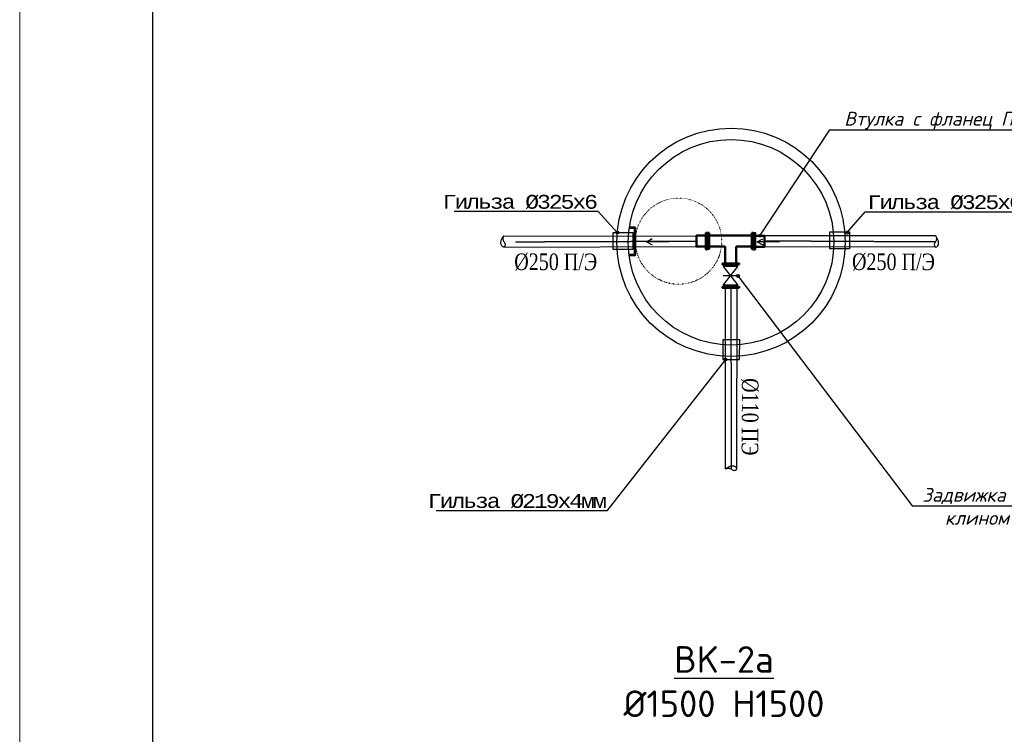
# Model space of a CAD drawing. Header units: millimetres. Extents: x 3960971 to 4113015, y -456608 to 60100.
# Tile 11 of 61: x 4002328 to 4012811, y -323521 to -315914. Entities that reach past the tile are written whole.
import ezdxf
from ezdxf import colors
from ezdxf.entities.mleader import LeaderData, LeaderLine
from ezdxf.math import Vec2, Vec3

# ---------------------------------------------------------------- set-up
doc = ezdxf.new("R2010")
doc.units = ezdxf.units.MM
doc.linetypes.add('CENTER2', pattern=[1.125, 0.75, -0.125, 0.125, -0.125])
doc.linetypes.add('Контура низ откосов  Штриховая 0.1-0.5 - - - - - - -', pattern=[0.6, 0.1, -0.5])
doc.layers.add('В1', color=160, linetype='Continuous', lineweight=25)
doc.layers.add('ЭМ', color=3, linetype='Continuous', lineweight=20)
for name, color, linetype in [('Д-63мм', 7, 'Continuous'), ('Усмон 2024', 7, 'Continuous'), ('Формат', 253, 'Continuous')]:
    doc.layers.add(name, color=color, linetype=linetype)
doc.layers.add('Дарвоза', color=7, linetype='Continuous', true_color=0x0c2de9)
doc.styles.add('RomanS', font='times.ttf')
doc.styles.add('ТАНЯ', font='isocpeui.ttf', dxfattribs={"height": 300})

# ---------------------------------------------------------------- blocks, each defined once
blk = doc.blocks.new('*U161')
at = {"layer": 'ЭМ', "color": 0, "lineweight": 20, "ltscale": 0.5}
blk.add_lwpolyline([(0, 0), (594, 0), (594, 420), (0, 420)], close=True, dxfattribs=at)
at = {"layer": 'ЭМ', "color": 0, "lineweight": -2, "ltscale": 0.5}
blk.add_lwpolyline([(20, 5), (589, 5), (589, 415), (20, 415)], close=True, dxfattribs=at)
blk = doc.blocks.new('DBFXTYNH')
at = {"layer": 'В1', "color": 250, "linetype": 'Continuous', "lineweight": 30, "true_color": 0x183024, "elevation": 20.53, "flags": 128}
for points in [[(211985.17, 4344086.45), (211985.17, 4344083.77)], [(211987.21, 4344086.45), (211987.21, 4344083.77)], [(211989.25, 4344086.45), (211989.25, 4344083.77)]]:
    blk.add_lwpolyline(points, dxfattribs=at)
at = {"layer": 'В1', "color": 250, "linetype": 'Continuous', "lineweight": 30, "true_color": 0x183024, "flags": 128}
blk.add_lwpolyline([(211985.53, 4344086.45), (211985.53, 4344083.77), (211988.9, 4344086.45), (211988.9, 4344083.77)], close=True, dxfattribs=at)
blk = doc.blocks.new('_NONE')
at = {"color": 0, "linetype": 'ByBlock'}
blk.add_circle((0, 0), 0.25, dxfattribs=at)
blk = doc.blocks.new('TBHF')
at = {"layer": 'Дарвоза', "color": 0, "lineweight": 30, "flags": 128}
for points in [[(780996.9, 4296399.63), (780996.9, 4296403.64), (780996.34, 4296402.63)], [(780996.9, 4296399.63), (780996.9, 4296403.64), (780997.46, 4296402.62)]]:
    blk.add_lwpolyline(points, dxfattribs=at)

msp = doc.modelspace()

# ---------------------------------------------------------------- linework, layer by layer
at = {"layer": 'Д-63мм', "color": 5, "lineweight": 30}
for p, q in [((4009842.604, -320696.224, 35.337), (4009844.494, -318761.594, 1244.963)), ((4009962.873, -320696.657, 34.814), (4009968.652, -318761.965, 1244.963))]:
    msp.add_line(p, q, dxfattribs=at)
msp.add_spline([(4009842.604, -320696.224, 35.337), (4009948.737, -320675.424, 35.337), (4009963.1, -320696.417, 34.816), (4009932.888, -320711.19, 35.337), (4009902.191, -320695.851, 35.337), (4009870.981, -320688.657, 35.337), (4009842.604, -320696.224, 35.337)], degree=3, dxfattribs=at)
at = {"layer": 'Усмон 2024', "color": 3, "lineweight": 30}
for p, q in [((4007481.188, -318213.245, 35.337), (4009532.956, -318217.004)), ((4012080.72, -318215.455, 35.337), (4010258.438, -318213.524, 1472.042)), ((4007480.992, -318333.515, 34.814), (4009532.753, -318327.681)), ((4012080.916, -318335.725, 34.814), (4010258.655, -318332.018, 1472.115))]:
    msp.add_line(p, q, dxfattribs=at)
at = {"layer": 'Усмон 2024', "color": 5, "lineweight": 50}
for p, q in [((4009655.297, -318211.486, 1244.963), (4009655.297, -318182.521, 1244.963)), ((4009655.297, -318182.521, 1244.963), (4009668.26, -318182.521, 1244.963)), ((4009668.26, -318182.521, 1244.963), (4009668.26, -318358.296, 1244.963)), ((4009669.324, -318211.691, 1244.963), (4009837.648, -318211.682, 1244.963)), ((4009955.471, -318211.486, 1244.963), (4010123.967, -318211.486, 1244.963)), ((4010123.967, -318211.486, 1244.963), (4010123.967, -318182.521, 1244.963)), ((4010123.967, -318182.521, 1244.963), (4010136.93, -318182.521, 1244.963)), ((4010136.93, -318182.521, 1244.963), (4010136.93, -318358.296, 1244.963)), ((4009655.297, -318358.296, 1244.963), (4009655.238, -318329.331, 1244.963)), ((4009838.526, -318329.45, 1244.963), (4009669.265, -318329.537, 1244.963)), ((4009838.526, -318329.536, 1244.963), (4009837.761, -318329.537, 1244.963)), ((4009839.014, -318329.818, 1244.963), (4009839.672, -318508.413, 1244.963)), ((4010123.907, -318329.331, 1244.963), (4009957.013, -318329.451, 1244.963)), ((4009957.657, -318508.694, 1244.963), (4009957.486, -318329.818, 1244.963)), ((4010123.967, -318358.296, 1244.963), (4010123.907, -318329.331, 1244.963)), ((4010136.93, -318358.296, 1244.963), (4010123.967, -318358.296, 1244.963))]:
    msp.add_line(p, q, dxfattribs=at)
at = {"layer": 'Усмон 2024'}
for p, q in [((4009668.26, -318182.521, 1244.963), (4009668.26, -318358.296, 1244.963)), ((4009955.471, -318211.486, 1244.963), (4010123.967, -318211.486, 1244.963)), ((4010136.93, -318182.521, 1244.963), (4010136.93, -318358.296, 1244.963)), ((4009837.761, -318329.537, 1244.963), (4009669.265, -318329.537, 1244.963))]:
    msp.add_line(p, q, dxfattribs=at)
at = {"layer": 'Усмон 2024', "color": 3, "linetype": 'CENTER2', "lineweight": 30, "ltscale": 5}
for p, q in [((4007607.329, -318277.924, 35.337), (4009532.858, -318270.468)), ((4012075.993, -318280.134, 35.337), (4010258.543, -318270.545, 1472.552))]:
    msp.add_line(p, q, dxfattribs=at)
at = {"layer": 'Усмон 2024', "lineweight": 0}
msp.add_line((4010123.967, -318329.331, 1244.963), (4010123.907, -318329.331, 1244.963), dxfattribs=at)
at = {"layer": 'Усмон 2024', "color": 5, "linetype": 'CENTER2', "lineweight": 30, "ltscale": 5}
msp.add_line((4009907.292, -320691.625, 35.337), (4009903.117, -318761.769, 1244.963), dxfattribs=at)
at = {"layer": 'Усмон 2024', "color": 4, "lineweight": 53, "elevation": 1244.963}
msp.add_lwpolyline([(4008816.2, -318124.973), (4008878.462, -318124.973), (4008878.462, -318419.586), (4008816.2, -318419.586)], dxfattribs=at)
at = {"layer": 'Усмон 2024', "color": 6, "lineweight": 30}
for points, elevation in [([(4008647.732, -318359.547), (4008647.732, -318179.265), (4008857.166, -318179.265), (4008857.166, -318359.547)], 1244.963), ([(4010953.056, -318354.049), (4010953.056, -318173.766), (4011162.49, -318173.766), (4011162.49, -318354.049)], 4616.066), ([(4009813.247, -319531.797), (4009993.529, -319532.153), (4009993.942, -319322.719), (4009813.661, -319322.364)], 1244.963)]:
    msp.add_lwpolyline(points, close=True, dxfattribs=dict(at, elevation=elevation))
at = {"layer": 'Усмон 2024', "color": 0, "lineweight": 50, "flags": 128}
msp.add_lwpolyline([(4009632.353, -318211.729), (4009532.966, -318211.545), (4009532.75, -318329.39), (4009632.418, -318329.565)], dxfattribs=at)
at = {"layer": 'Усмон 2024', "color": 1, "lineweight": 50, "flags": 128}
msp.add_lwpolyline([(4009633.437, -318359.124), (4009646.496, -318359.031), (4009646.343, -318183.255), (4009633.381, -318183.431), (4009633.437, -318359.124)], dxfattribs=at)
at = {"layer": 'Усмон 2024', "color": 5, "lineweight": 50, "elevation": 1244.963, "flags": 128}
for points in [[(4009655.297, -318211.486), (4009655.238, -318329.331)], [(4009838.136, -318212.049), (4009956.121, -318211.767)], [(4010123.967, -318211.486), (4010123.907, -318329.331)], [(4009987.527, -318521.487), (4009987.346, -318508.525), (4009811.555, -318508.584), (4009811.735, -318521.545), (4009987.527, -318521.487)], [(4009957.657, -318508.694), (4009839.672, -318508.413)], [(4009987.527, -318768.845), (4009987.346, -318755.883), (4009811.555, -318755.941), (4009811.735, -318768.903), (4009987.527, -318768.845)]]:
    msp.add_lwpolyline(points, dxfattribs=at)
at = {"layer": 'Усмон 2024', "elevation": 1244.963}
for points in [[(4009655.297, -318358.296), (4009668.26, -318358.296), (4009668.26, -318182.521), (4009655.297, -318182.521)], [(4010123.967, -318358.296), (4010136.93, -318358.296), (4010136.93, -318182.521), (4010123.967, -318182.521)]]:
    msp.add_lwpolyline(points, close=True, dxfattribs=at)
at = {"layer": 'Усмон 2024', "color": 1, "lineweight": 50, "elevation": 1244.963, "flags": 128}
msp.add_lwpolyline([(4010159.004, -318360.626), (4010145.945, -318360.533), (4010146.098, -318184.758), (4010159.06, -318184.933), (4010159.004, -318360.626)], dxfattribs=at)
at = {"layer": 'Усмон 2024', "color": 0, "lineweight": 50, "elevation": 1303.422, "flags": 128}
msp.add_lwpolyline([(4010159.051, -318213.718), (4010258.438, -318213.534), (4010258.654, -318331.379), (4010158.986, -318331.553)], dxfattribs=at)
at = {"layer": 'Усмон 2024'}
for radius in [1215.081, 1093.951]:
    msp.add_circle((4009901.651, -318283.487, 1244.963), radius, dxfattribs=at)
at = {"layer": 'Усмон 2024', "color": 7, "linetype": 'Контура низ откосов  Штриховая 0.1-0.5 - - - - - - -', "lineweight": 30}
msp.add_circle((4009343.387, -318271.519, 0), 458.861, dxfattribs=at)
at = {"layer": 'Усмон 2024', "color": 3, "lineweight": 30, "ltscale": 0.5}
msp.add_spline([(4007481.188, -318213.245, 35.337), (4007460.178, -318319.337, 35.337), (4007481.143, -318333.742, 34.816), (4007495.976, -318303.559, 35.337), (4007480.697, -318272.832, 35.337), (4007473.565, -318241.608, 35.337), (4007481.188, -318213.245, 35.337)], degree=3, dxfattribs=at)
at = {"layer": 'Усмон 2024', "color": 3, "lineweight": 30}
msp.add_spline([(4012080.72, -318215.455, 35.337), (4012101.73, -318321.548, 35.337), (4012080.765, -318335.952, 34.816), (4012065.932, -318305.769, 35.337), (4012081.211, -318275.042, 35.337), (4012088.343, -318243.818, 35.337), (4012080.72, -318215.455, 35.337)], degree=3, dxfattribs=at)

# ---------------------------------------------------------------- block references
at = {"layer": 'Усмон 2024', "color": 0, "lineweight": 30}
for p, xscale, yscale, zscale, rotation in [((257377597.978, -45146228.05, 1057.678), 58.92255892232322, 58.92255892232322, 58.92255892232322, 90.26930210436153), ((257258885.852, 45182086.551, 1057.678), -58.92255892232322, 58.92255892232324, 58.92255892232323, 89.88279090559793)]:
    msp.add_blockref('TBHF', p, dxfattribs=dict(at, xscale=xscale, yscale=yscale, zscale=zscale, rotation=rotation))
at = {"layer": 'Усмон 2024', "lineweight": 50, "xscale": -58.92255892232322, "yscale": 58.92255892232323, "zscale": 58.92255892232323, "rotation": 269.8288493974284}
msp.add_blockref('DBFXTYNH', (-251990884.528, -12044813.554, 35.337), dxfattribs=at)
at = {"layer": 'Формат', "color": 0, "lineweight": 25, "xscale": 70.70707070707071, "yscale": 70.70707070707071, "zscale": 70.70707070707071}
msp.add_blockref('*U161', (4002328.473, -331109.724, 38291.9), dxfattribs=at)

# ---------------------------------------------------------------- texts
at = {"layer": 'Усмон 2024', "color": 3, "lineweight": 30, "style": 'RomanS', "width": 0.8}
for p in [(4007593.491, -318578.498, 1244.963), (4011189.33, -318578.498, 1244.963)]:
    msp.add_text('%%C250 П/Э', height=176.7677, rotation=359.8537909, dxfattribs=at).set_placement(p)
at = {"layer": 'Усмон 2024', "color": 5, "lineweight": 30, "style": 'RomanS', "width": 0.8}
msp.add_text('%%C110 ПЭ', height=176.7677, rotation=269.7407779, dxfattribs=at).set_placement((4010018.182, -319729.133, 1244.963))

# ---------------------------------------------------------------- leaders
at = {"layer": 'Усмон 2024', "lineweight": -3, "ltscale": 0.5}
ml = msp.add_multileader_mtext('Standard', dxfattribs=at)
ml.set_content('Втулка c фланец ПЭ %%C250мм', color=256, style='ТАНЯ')
ml.set_leader_properties(color=256)
ml.set_arrow_properties(name='NONE')
ml.build(insert=Vec2(0, 0))
ml.multileader.update_dxf_attribs({"text_left_attachment_type": 6, "text_right_attachment_type": 6, "dogleg_length": 0.36, "arrow_head_size": 58.923})
ctx = ml.context
ctx.base_point, ctx.char_height, ctx.arrow_head_size, ctx.landing_gap_size, ctx.plane_origin = Vec3(4011048.141, -317085.719, 1244.963), 147.3064, 58.923, 1.178, Vec3(4010260.376, -309991.292, 1244.963)
ctx.left_attachment, ctx.right_attachment, ctx.text_align_type = 6, 6, 1
notes = []
notes.append((ctx, [(1, (1, 1, 0), (4010955.15, -317085.719, 1244.963), (1, 0), 92.991, [(0, [(4010208.745, -318213.626, 1244.963)], 0, [])])]))
ctx.mtext.insert, ctx.mtext.alignment, ctx.mtext.flow_direction = Vec3(4012454.031, -316894.22, 1244.963), 2, 5
ml = msp.add_multileader_mtext('Standard', dxfattribs=at)
ml.set_content('{\\fISOCTEUR|b0|i0|c204|p49;\\T0.75;Гильза %%C325х6}', color=256, style='ТАНЯ')
ml.set_leader_properties(color=256)
ml.set_arrow_properties(name='NONE')
ml.build(insert=Vec2(0, 0))
ml.multileader.update_dxf_attribs({"text_left_attachment_type": 6, "text_right_attachment_type": 6, "dogleg_length": 1.578, "arrow_head_size": 58.923})
ctx = ml.context
ctx.base_point, ctx.char_height, ctx.arrow_head_size, ctx.landing_gap_size, ctx.plane_origin, ctx.plane_x_axis, ctx.plane_y_axis = Vec3(4006900.739, -317955.514, 1244.963), 147.3064, 58.923, 1.178, Vec3(3995497.705, -308159.614, 1244.963), Vec3(0.999999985, -0.000175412), Vec3(0.000175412, 0.999999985)
ctx.left_attachment, ctx.right_attachment, ctx.text_align_type = 6, 6, 1
notes.append((ctx, [(0, (1, 1, 0), (4008487.564, -317955.792, 1244.963), (-0.999999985, 0.000175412), 92.991, [(0, [(4008691.048, -318179.265, 1244.963)], 0, [])])]))
ctx.mtext.insert, ctx.mtext.text_direction, ctx.mtext.rotation, ctx.mtext.width, ctx.mtext.alignment, ctx.mtext.flow_direction = Vec3(4007647.687, -317778.877, 1244.963), Vec3(0.999999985, -0.000175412), 6.283009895, 2007.48712, 2, 5
ml = msp.add_multileader_mtext('Standard', dxfattribs=at)
ml.set_content('{\\fISOCTEUR|b0|i0|c204|p49;\\T0.75;Гильза %%C325х6мм}', color=256, style='ТАНЯ')
ml.set_leader_properties(color=256)
ml.set_arrow_properties(name='NONE')
ml.build(insert=Vec2(0, 0))
ml.multileader.update_dxf_attribs({"text_left_attachment_type": 6, "text_right_attachment_type": 6, "dogleg_length": 1.578, "arrow_head_size": 58.923})
ctx = ml.context
ctx.base_point, ctx.char_height, ctx.arrow_head_size, ctx.landing_gap_size, ctx.plane_origin, ctx.plane_x_axis, ctx.plane_y_axis = Vec3(4011423.772, -317959.285, 1244.963), 147.3064, 58.923, 1.178, Vec3(4000361.711, -308248.122, 1244.963), Vec3(0.999999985, -0.000175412), Vec3(0.000175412, 0.999999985)
ctx.left_attachment, ctx.right_attachment, ctx.text_align_type = 6, 6, 1
notes.append((ctx, [(1, (1, 1, 0), (4011330.781, -317959.269, 1244.963), (0.999999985, -0.000175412), 92.991, [(0, [(4011136.202, -318181.426, 1244.963)], 0, [])])]))
ctx.mtext.insert, ctx.mtext.text_direction, ctx.mtext.rotation, ctx.mtext.alignment, ctx.mtext.flow_direction = Vec3(4012295.93, -317782.671, 1244.963), Vec3(0.999999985, -0.000175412), 6.283009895, 2, 5
ml = msp.add_multileader_mtext('Standard', dxfattribs=at)
ml.set_content('Задвижка с обрезиненным \\Pклином Ду100 30ч39р', color=256, style='ТАНЯ')
ml.set_leader_properties(color=256)
ml.set_arrow_properties(name='NONE')
ml.build(insert=Vec2(0, 0))
ml.multileader.update_dxf_attribs({"text_left_attachment_type": 6, "text_right_attachment_type": 6, "dogleg_length": 0.36, "arrow_head_size": 58.923})
ctx = ml.context
ctx.base_point, ctx.char_height, ctx.arrow_head_size, ctx.landing_gap_size, ctx.plane_origin = Vec3(4011923.785, -321089.964, 1303.422), 147.3064, 58.923, 1.178, Vec3(4015187.339, -323693.803, 1303.422)
ctx.left_attachment, ctx.right_attachment, ctx.text_align_type = 6, 6, 1
notes.append((ctx, [(0, (1, 1, 0), (4011830.794, -321089.964, 1303.422), (1, 0), 92.991, [(0, [(4009975.411, -318641.803, 1303.422)], 0, [])])]))
ctx.mtext.insert, ctx.mtext.alignment, ctx.mtext.flow_direction = Vec3(4013170.93, -320898.465, 1303.422), 2, 5
ml = msp.add_multileader_mtext('Standard', dxfattribs=at)
ml.set_content('{\\fISOCTEUR|b0|i0|c204|p49;\\T0.75;Гильза %%C219х4мм}', color=256, style='ТАНЯ')
ml.set_leader_properties(color=256)
ml.set_arrow_properties(name='NONE')
ml.build(insert=Vec2(0, 0))
ml.multileader.update_dxf_attribs({"text_left_attachment_type": 6, "text_right_attachment_type": 6, "dogleg_length": 1.578, "arrow_head_size": 58.923})
ctx = ml.context
ctx.base_point, ctx.char_height, ctx.arrow_head_size, ctx.landing_gap_size, ctx.plane_origin, ctx.plane_x_axis, ctx.plane_y_axis = Vec3(4006742.843, -321140.403, 4522.61), 147.3064, 58.923, 1.178, Vec3(3999217.621, -307021.174, 4522.61), Vec3(0.999999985, -0.000175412), Vec3(0.000175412, 0.999999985)
ctx.left_attachment, ctx.right_attachment, ctx.text_align_type = 6, 6, 1
notes.append((ctx, [(0, (1, 1, 0), (4008580.089, -321140.726, 4522.61), (-0.999999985, 0.000175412), 92.991, [(0, [(4009843.741, -319531.857, 4522.61)], 0, [])])]))
ctx.mtext.insert, ctx.mtext.text_direction, ctx.mtext.rotation, ctx.mtext.alignment, ctx.mtext.flow_direction = Vec3(4007615.002, -320963.789, 4522.61), Vec3(0.999999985, -0.000175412), 6.283009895, 2, 5
for ctx, leaders in notes:
    for number, flags, end, landing, length, lines in leaders:
        leader = LeaderData()
        leader.index, (leader.has_last_leader_line, leader.has_dogleg_vector, leader.attachment_direction) = number, flags
        leader.last_leader_point, leader.dogleg_vector, leader.dogleg_length = Vec3(end), Vec3(landing), length
        for number, points, colour, breaks in lines:
            line = LeaderLine()
            line.index, line.vertices, line.color, line.breaks = number, Vec3.list(points), colors.encode_raw_color(colour), breaks
            leader.lines.append(line)
        ctx.leaders.append(leader)

# ---------------------------------------------------------------- next in the draw order: texts
at = {"layer": 'Усмон 2024', "color": 3, "lineweight": -3, "ltscale": 0.5, "insert": (4009826.191, -322582.657, 2314.551), "char_height": 282.82828, "width": 2983.92535, "attachment_point": 2, "style": 'ТАНЯ', "bg_fill": 2}
msp.add_mtext('{\\fISOCPEUR|b0|i0|c204|p34;\\L\\C5;BK-2а\\P\\l%%C1500 H1500}', dxfattribs=at)

doc.saveas('drawing.dxf')
